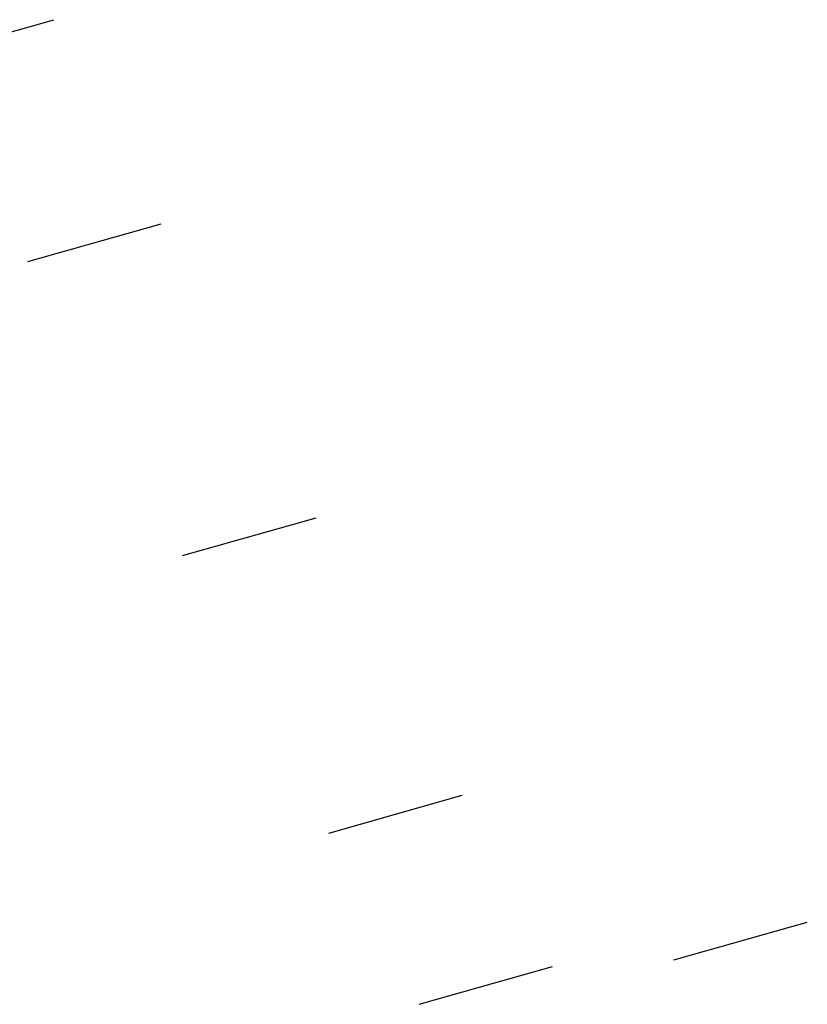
# Model space of a CAD drawing. Header units: metres. Extents: x 7529682 to 7533751, y 5721195 to 5727842.
# Tile 177 of 210: x 7530340 to 7530378, y 5726635 to 5726682. Entities that reach past the tile are written whole.
import ezdxf

# ---------------------------------------------------------------- set-up
doc = ezdxf.new("R2010")
doc.units = ezdxf.units.M
doc.layers.add('D-podzialy-dzialek-Kobior', color=7, linetype='Continuous', lineweight=30, true_color=0xff0040)

msp = doc.modelspace()

# ---------------------------------------------------------------- linework, layer by layer
at = {"layer": 'D-podzialy-dzialek-Kobior'}
for points in [[(7530335.29, 5726679.74), (7530341.649, 5726681.54)], [(7530340.408, 5726670.017), (7530346.767, 5726671.817)], [(7530347.786, 5726656), (7530354.145, 5726657.8)], [(7530354.76, 5726642.775), (7530361.119, 5726644.575)], [(7530371.215, 5726636.732), (7530377.574, 5726638.532)], [(7530359.071, 5726634.612), (7530365.43, 5726636.412)]]:
    msp.add_lwpolyline(points, dxfattribs=at)

doc.saveas('drawing.dxf')
